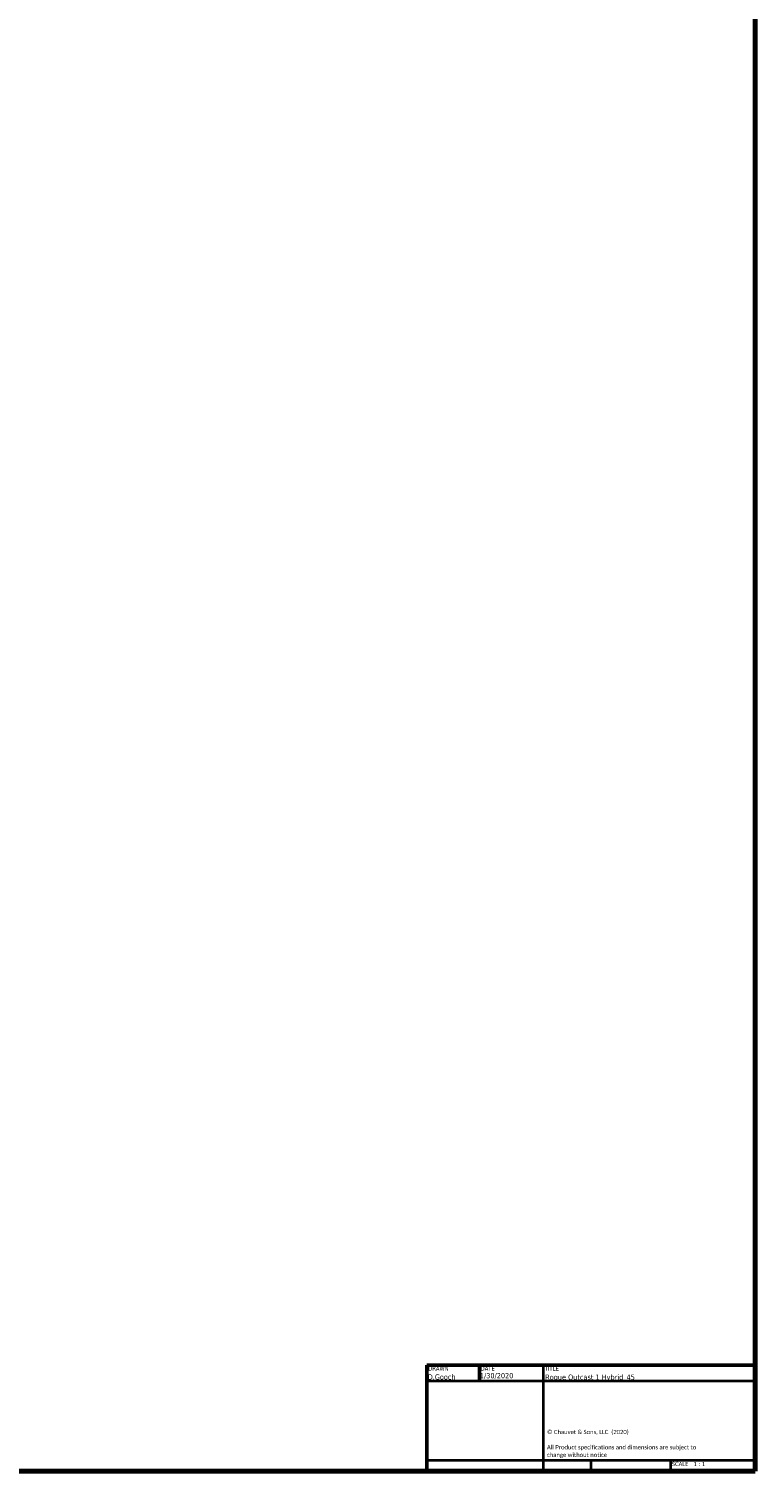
# Model space of a CAD drawing. Header units: millimetres. Extents: x 20 to 2980, y 20 to 2980.
# Tile 6 of 8: x 2544 to 2980, y 20 to 885. Entities that reach past the tile are written whole.
import ezdxf
from ezdxf.enums import TextEntityAlignment as Align

# ---------------------------------------------------------------- set-up
doc = ezdxf.new("R2010")
doc.units = ezdxf.units.MM
doc.layers.add('Border (ISO)', color=7, linetype='Continuous', lineweight=70)
doc.layers.add('Title (ISO)', color=7, linetype='Continuous', lineweight=50)
doc.styles.add('Note Text (ISO)', font='tahoma.ttf')
doc.styles.add('Text Style38', font='tahoma.ttf')
doc.styles.add('Text Style39', font='tahoma.ttf')

# ---------------------------------------------------------------- blocks, each defined once
blk = doc.blocks.new('Borders Chauvet')
at = {"layer": 'Border (ISO)'}
for p, q in [((2980, 2980), (2980, 20)), ((2980, 20), (20, 20))]:
    blk.add_line(p, q, dxfattribs=at)
blk = doc.blocks.new('Title Blocks Chauvet')
at = {"layer": 'Title (ISO)'}
for p, q in [((414.9, 145.76), (218.05, 145.76)), ((218.05, 145.76), (218.05, 82.13)), ((249.51, 145.76), (249.51, 136.23)), ((414.9, 82.13), (414.9, 145.76)), ((218.05, 82.13), (414.9, 82.13))]:
    blk.add_line(p, q, dxfattribs=at)
at = {"layer": 'Title (ISO)', "lineweight": 35}
for p, q in [((287.9, 82.13), (287.9, 145.76)), ((218.05, 136.23), (414.9, 136.23)), ((287.9, 88.48), (218.05, 88.48)), ((414.9, 88.48), (287.9, 88.48)), ((316.35, 88.48), (316.35, 82.13)), ((364.1, 88.48), (364.1, 82.13))]:
    blk.add_line(p, q, dxfattribs=at)
at = {"layer": 'Title (ISO)', "color": 7, "style": 'Text Style38'}
for s, p in [('DRAWN', (218.81, 144.99)), ('DATE', (250.27, 144.99)), ('TITLE', (288.66, 144.99))]:
    blk.add_text(s, height=2.54, dxfattribs=at).set_placement(p, align=Align.TOP_LEFT)
at = {"layer": 'Title (ISO)', "color": 7, "insert": (290.03, 106.9), "char_height": 2.54, "width": 96.4473, "attachment_point": 1, "line_spacing_factor": 1.07956, "style": 'Note Text (ISO)'}
blk.add_mtext('\\fCalibri|b0|i0;\\H2.5400;© Chauvet & Sons, LLC  (2020)\\P\\fCalibri|b0|i0;\\H2.5400;\\P\\fCalibri|b0|i0;\\H2.5400;All Product specifications and dimensions are subject to change without notice \\P', dxfattribs=at)
at = {"layer": 'Title (ISO)', "color": 7, "insert": (364.86, 87.72), "char_height": 2.54, "attachment_point": 1, "style": 'Note Text (ISO)'}
blk.add_mtext('\\fTahoma|b0|i0;\\H2.5400;SCALE', dxfattribs=at)
at = {"layer": 'Title (ISO)', "color": 7}
for tag, p, height, style in [('AUTHOR_001', (218.49, 137.06), 3.17, 'Text Style39'), ('CREATION_DATE_001', (249.79, 137.85), 3.17, 'Text Style39'), ('TITLE_001', (288.95, 136.94), 3.17, 'Text Style39'), ('Initial_View_Scale_001', (377.95, 85.17), 2.54, 'Text Style38')]:
    blk.add_attdef(tag, p, '', height=height, dxfattribs=dict(at, style=style))

msp = doc.modelspace()

# ---------------------------------------------------------------- block references
msp.add_blockref('Borders Chauvet', (0, 0))
msp.add_blockref('Title Blocks Chauvet', (2565.1, -62.13)).add_auto_attribs({'CREATION_DATE_001': '1/30/2020', 'AUTHOR_001': 'D.Gooch', 'TITLE_001': 'Rogue Outcast 1 Hybrid_45', 'Initial_View_Scale_001': '1 : 1'})

doc.saveas('drawing.dxf')
